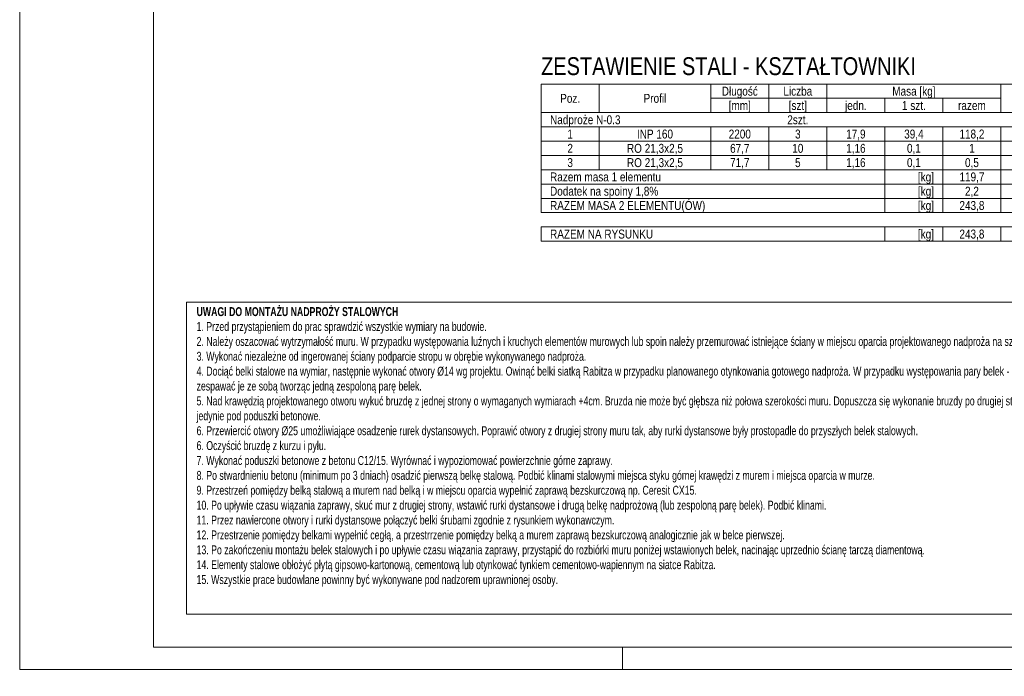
# Model space of a CAD drawing. Header units: millimetres. Extents: x 11149 to 111407, y -107619 to -23630.
# Tile 204 of 245: x 19702 to 20253, y -29106 to -28739. Entities that reach past the tile are written whole.
import ezdxf
from ezdxf.enums import TextEntityAlignment as Align

# ---------------------------------------------------------------- set-up
doc = ezdxf.new("R2010")
doc.units = ezdxf.units.MM
doc.header["$LTSCALE"] = 2
doc.layers.get('0').update_dxf_attribs({"plot": 0})
doc.layers.add('e-cad_cienkie', color=1, linetype='Continuous', lineweight=9)
doc.layers.add('e-cad_opisy', color=7, linetype='Continuous', lineweight=9)
doc.styles.add('e-cad_1', font='arial.ttf', dxfattribs={"width": 0.7})

# ---------------------------------------------------------------- blocks, each defined once
blk = doc.blocks.new('A3_poziom')
at = {"ltscale": 0.8}
blk.add_line((135, 0), (135, 5), dxfattribs=at)
for points in [[(0, 0), (420, 0), (420, 297), (0, 297)], [(30, 5), (415, 5), (415, 292), (30, 292)]]:
    blk.add_lwpolyline(points, close=True)

msp = doc.modelspace()

# ---------------------------------------------------------------- linework, layer by layer
at = {"layer": 'e-cad_cienkie', "ltscale": 0.5}
for points in [[(19993.88, -28790.79), (20026.38, -28790.79), (20026.38, -28774.79), (19993.88, -28774.79)], [(20026.38, -28790.79), (20088.88, -28790.79), (20088.88, -28774.79), (20026.38, -28774.79)], [(20088.88, -28782.79), (20121.38, -28782.79), (20121.38, -28774.79), (20088.88, -28774.79)], [(20121.38, -28782.79), (20153.88, -28782.79), (20153.88, -28774.79), (20121.38, -28774.79)], [(20153.88, -28782.79), (20251.38, -28782.79), (20251.38, -28774.79), (20153.88, -28774.79)], [(20251.38, -28790.79), (20283.88, -28790.79), (20283.88, -28774.79), (20251.38, -28774.79)], [(20088.88, -28790.79), (20121.38, -28790.79), (20121.38, -28782.79), (20088.88, -28782.79)], [(20121.38, -28790.79), (20153.88, -28790.79), (20153.88, -28782.79), (20121.38, -28782.79)], [(20153.88, -28790.79), (20186.38, -28790.79), (20186.38, -28782.79), (20153.88, -28782.79)], [(20186.38, -28790.79), (20218.88, -28790.79), (20218.88, -28782.79), (20186.38, -28782.79)], [(20218.88, -28790.79), (20251.38, -28790.79), (20251.38, -28782.79), (20218.88, -28782.79)], [(19993.88, -28798.79), (20316.38, -28798.79), (20316.38, -28790.79), (19993.88, -28790.79)], [(19993.88, -28806.79), (20026.38, -28806.79), (20026.38, -28798.79), (19993.88, -28798.79)], [(20026.38, -28806.79), (20088.88, -28806.79), (20088.88, -28798.79), (20026.38, -28798.79)], [(20088.88, -28806.79), (20121.38, -28806.79), (20121.38, -28798.79), (20088.88, -28798.79)], [(20121.38, -28806.79), (20153.88, -28806.79), (20153.88, -28798.79), (20121.38, -28798.79)], [(20153.88, -28806.79), (20186.38, -28806.79), (20186.38, -28798.79), (20153.88, -28798.79)], [(20186.38, -28806.79), (20218.88, -28806.79), (20218.88, -28798.79), (20186.38, -28798.79)], [(20218.88, -28806.79), (20251.38, -28806.79), (20251.38, -28798.79), (20218.88, -28798.79)], [(20251.38, -28806.79), (20283.88, -28806.79), (20283.88, -28798.79), (20251.38, -28798.79)], [(19993.88, -28814.79), (20026.38, -28814.79), (20026.38, -28806.79), (19993.88, -28806.79)], [(20026.38, -28814.79), (20088.88, -28814.79), (20088.88, -28806.79), (20026.38, -28806.79)], [(20088.88, -28814.79), (20121.38, -28814.79), (20121.38, -28806.79), (20088.88, -28806.79)], [(20121.38, -28814.79), (20153.88, -28814.79), (20153.88, -28806.79), (20121.38, -28806.79)], [(20153.88, -28814.79), (20186.38, -28814.79), (20186.38, -28806.79), (20153.88, -28806.79)], [(20186.38, -28814.79), (20218.88, -28814.79), (20218.88, -28806.79), (20186.38, -28806.79)], [(20218.88, -28814.79), (20251.38, -28814.79), (20251.38, -28806.79), (20218.88, -28806.79)], [(20251.38, -28814.79), (20283.88, -28814.79), (20283.88, -28806.79), (20251.38, -28806.79)], [(19993.88, -28822.79), (20026.38, -28822.79), (20026.38, -28814.79), (19993.88, -28814.79)], [(20026.38, -28822.79), (20088.88, -28822.79), (20088.88, -28814.79), (20026.38, -28814.79)], [(20088.88, -28822.79), (20121.38, -28822.79), (20121.38, -28814.79), (20088.88, -28814.79)], [(20121.38, -28822.79), (20153.88, -28822.79), (20153.88, -28814.79), (20121.38, -28814.79)], [(20153.88, -28822.79), (20186.38, -28822.79), (20186.38, -28814.79), (20153.88, -28814.79)], [(20186.38, -28822.79), (20218.88, -28822.79), (20218.88, -28814.79), (20186.38, -28814.79)], [(20218.88, -28822.79), (20251.38, -28822.79), (20251.38, -28814.79), (20218.88, -28814.79)], [(20251.38, -28822.79), (20283.88, -28822.79), (20283.88, -28814.79), (20251.38, -28814.79)], [(19993.88, -28830.79), (20186.38, -28830.79), (20186.38, -28822.79), (19993.88, -28822.79)], [(20186.38, -28830.79), (20218.88, -28830.79), (20218.88, -28822.79), (20186.38, -28822.79)], [(20218.88, -28830.79), (20251.38, -28830.79), (20251.38, -28822.79), (20218.88, -28822.79)], [(20251.38, -28830.79), (20316.38, -28830.79), (20316.38, -28822.79), (20251.38, -28822.79)], [(19993.88, -28838.79), (20186.38, -28838.79), (20186.38, -28830.79), (19993.88, -28830.79)], [(20186.38, -28838.79), (20218.88, -28838.79), (20218.88, -28830.79), (20186.38, -28830.79)], [(20218.88, -28838.79), (20251.38, -28838.79), (20251.38, -28830.79), (20218.88, -28830.79)], [(20251.38, -28838.79), (20316.38, -28838.79), (20316.38, -28830.79), (20251.38, -28830.79)], [(19993.88, -28846.79), (20186.38, -28846.79), (20186.38, -28838.79), (19993.88, -28838.79)], [(20186.38, -28846.79), (20218.88, -28846.79), (20218.88, -28838.79), (20186.38, -28838.79)], [(20218.88, -28846.79), (20251.38, -28846.79), (20251.38, -28838.79), (20218.88, -28838.79)], [(20251.38, -28846.79), (20316.38, -28846.79), (20316.38, -28838.79), (20251.38, -28838.79)], [(19993.88, -28862.79), (20186.38, -28862.79), (20186.38, -28854.79), (19993.88, -28854.79)], [(20186.38, -28862.79), (20218.88, -28862.79), (20218.88, -28854.79), (20186.38, -28854.79)], [(20218.88, -28862.79), (20251.38, -28862.79), (20251.38, -28854.79), (20218.88, -28854.79)], [(20251.38, -28862.79), (20316.38, -28862.79), (20316.38, -28854.79), (20251.38, -28854.79)]]:
    msp.add_lwpolyline(points, close=True, dxfattribs=at)
at = {"layer": 'e-cad_opisy', "color": 9, "linetype": 'Continuous', "ltscale": 4}
msp.add_lwpolyline([(19795.29, -28896.92), (20295.12, -28896.92), (20295.12, -29071.63), (19795.29, -29071.63)], close=True, dxfattribs=at)

# ---------------------------------------------------------------- block references
at = {"layer": 'e-cad_opisy', "ltscale": 0.02, "xscale": 2.5, "yscale": 2.5, "zscale": 2.5}
msp.add_blockref('A3_poziom', (19701.87, -29102.55), dxfattribs=at)

# ---------------------------------------------------------------- texts
at = {"layer": 'e-cad_opisy', "ltscale": 0.5, "style": 'e-cad_1', "width": 0.8}
for s, height, p in [('ZESTAWIENIE STALI - KSZTAŁTOWNIKI', 10, (19993.88, -28769.79)), ('Nadproże N-0.3', 5, (19998.88, -28797.29)), ('Razem masa 1 elementu', 5, (19998.88, -28829.29)), ('Dodatek na spoiny 1,8%', 5, (19998.88, -28837.29)), ('RAZEM MASA 2 ELEMENTU(ÓW)', 5, (19998.88, -28845.29)), ('RAZEM NA RYSUNKU', 5, (19998.88, -28861.29))]:
    msp.add_text(s, height=height, dxfattribs=at).set_placement(p)
for s, p in [('Długość', (20105.13, -28781.29)), ('Liczba', (20137.63, -28781.29)), ('Masa [kg]', (20202.63, -28781.29)), ('Poz.', (20010.13, -28785.29)), ('Profil', (20057.63, -28785.29)), ('[mm]', (20105.13, -28789.29)), ('[szt]', (20137.63, -28789.29)), ('jedn.', (20170.13, -28789.29)), ('1 szt.', (20202.63, -28789.29)), ('razem', (20235.13, -28789.29)), ('2szt.', (20137.63, -28797.29)), ('1', (20010.13, -28805.29)), ('INP 160', (20057.63, -28805.29)), ('2200', (20105.13, -28805.29)), ('3', (20137.63, -28805.29)), ('17,9', (20170.13, -28805.29)), ('39,4', (20202.63, -28805.29)), ('118,2', (20235.13, -28805.29)), ('2', (20010.13, -28813.29)), ('RO 21,3x2,5', (20057.63, -28813.29)), ('67,7', (20105.13, -28813.29)), ('10', (20137.63, -28813.29)), ('1,16', (20170.13, -28813.29)), ('0,1', (20202.63, -28813.29)), ('1', (20235.13, -28813.29)), ('3', (20010.13, -28821.29)), ('RO 21,3x2,5', (20057.63, -28821.29)), ('71,7', (20105.13, -28821.29)), ('5', (20137.63, -28821.29)), ('1,16', (20170.13, -28821.29)), ('0,1', (20202.63, -28821.29)), ('0,5', (20235.13, -28821.29)), ('119,7', (20235.13, -28829.29)), ('2,2', (20235.13, -28837.29)), ('243,8', (20235.13, -28845.29)), ('243,8', (20235.13, -28861.29))]:
    msp.add_text(s, height=5, dxfattribs=at).set_placement(p, align=Align.CENTER)
for p in [(20213.88, -28829.29), (20213.88, -28837.29), (20213.88, -28845.29), (20213.88, -28861.29)]:
    msp.add_text('[kg]', height=5, dxfattribs=at).set_placement(p, align=Align.RIGHT)
at = {"layer": 'e-cad_opisy', "ltscale": 4, "insert": (19800.93, -28899.72), "char_height": 5, "width": 491.6675, "attachment_point": 1, "style": 'e-cad_1'}
msp.add_mtext('{\\fArial|b1|i0|c238|p34;UWAGI DO MONTAŻU NADPROŻY STALOWYCH\\P\\fArial|b0|i0|c238|p34;\\H1.000001x;1. Przed przystąpieniem do prac sprawdzić wszystkie wymiary na budowie.\\P2. Należy oszacować wytrzymałość muru. W przypadku występowania luźnych i kruchych elementów murowych lub spoin należy przemurować istniejące ściany w miejscu oparcia projektowanego nadproża na szerokość jednego metra.\\P3. Wykonać niezależne od ingerowanej ściany podparcie stropu w obrębie wykonywanego nadproża.\\P4. Dociąć belki stalowe na wymiar, następnie wykonać otwory %%C14 wg projektu. Owinąć belki siatką Rabitza w przypadku planowanego otynkowania gotowego nadproża. W przypadku występowania pary belek - skręcić lub zespawać je ze sobą tworząc jedną zespoloną parę belek.\\P5. Nad krawędzią projektowanego otworu wykuć bruzdę z jednej strony o wymaganych wymiarach +4cm. Bruzda nie może być głębsza niż połowa szerokości muru. Dopuszcza się wykonanie bruzdy po drugiej stronie muru jedynie pod poduszki betonowe.\\P6. Przewiercić otwory %%C25 umożliwiające osadzenie rurek dystansowych. Poprawić otwory z drugiej strony muru tak, aby rurki dystansowe były prostopadle do przyszłych belek stalowych.\\P6. Oczyścić bruzdę z kurzu i pyłu.\\P7. Wykonać poduszki betonowe z betonu C12/15. Wyrównać i wypoziomować powierzchnie górne zaprawy.\\P8. Po stwardnieniu betonu (minimum po 3 dniach) osadzić pierwszą belkę stalową. Podbić klinami stalowymi miejsca styku górnej krawędzi z murem i miejsca oparcia w murze.\\P9. Przestrzeń pomiędzy belką stalową a murem nad belką i w miejscu oparcia wypełnić zaprawą bezskurczową np. Ceresit CX15.\\P10. Po upływie czasu wiązania zaprawy, skuć mur z drugiej strony, wstawić rurki dystansowe i drugą belkę nadprożową (lub zespoloną parę belek). Podbić klinami.\\P11. Przez nawiercone otwory i rurki dystansowe połączyć belki śrubami zgodnie z rysunkiem wykonawczym.\\P12. Przestrzenie pomiędzy belkami wypełnić cegłą, a przestrrzenie pomiędzy belką a murem zaprawą bezskurczową analogicznie jak w belce pierwszej.\\P13. Po zakończeniu montażu belek stalowych i po upływie czasu wiązania zaprawy, przystąpić do rozbiórki muru poniżej wstawionych belek, nacinając uprzednio ścianę tarczą diamentową. \\P14. Elementy stalowe obłożyć płytą gipsowo-kartonową, cementową lub otynkować tynkiem cementowo-wapiennym na siatce Rabitza.\\P15. Wszystkie prace budowlane powinny być wykonywane pod nadzorem uprawnionej osoby.^I}', dxfattribs=at)

doc.saveas('drawing.dxf')
